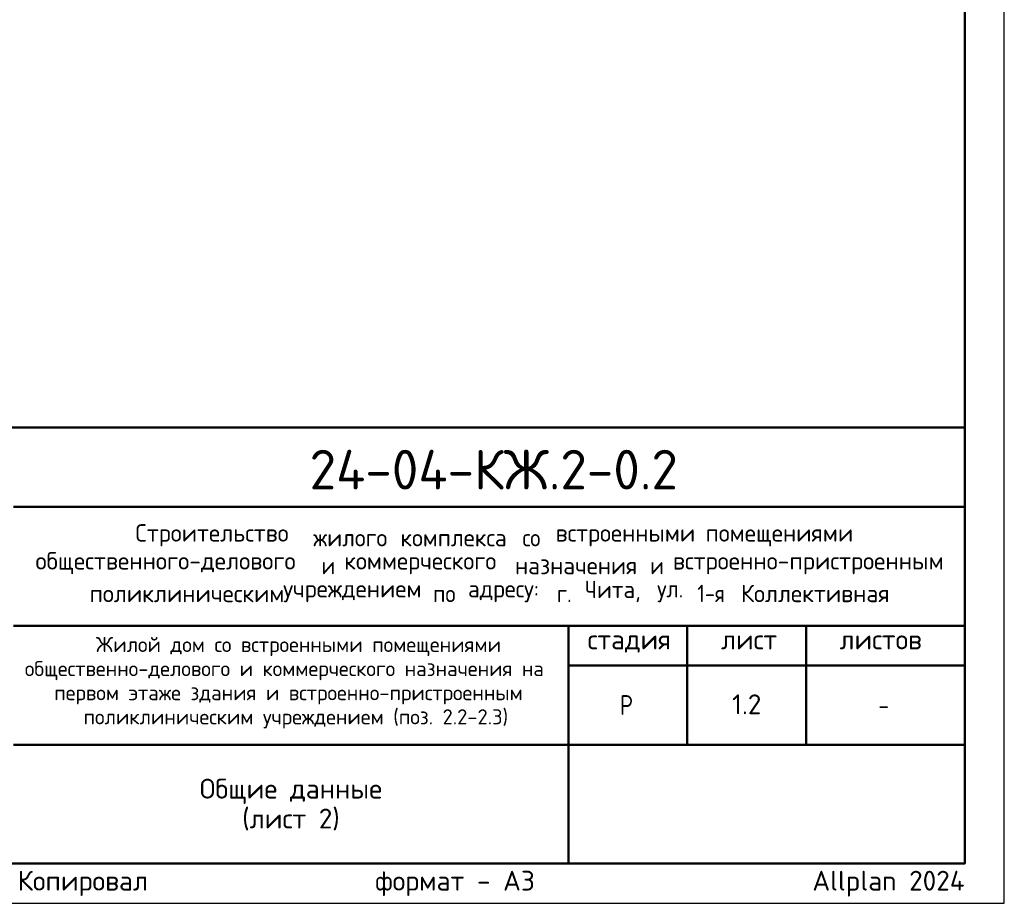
# Model space of a CAD drawing. Header units: millimetres. Extents: x -51706 to 51293, y -1638 to 38144.
# Tile 4 of 5: x 35493 to 50400, y 0 to 13373. Entities that reach past the tile are written whole.
import ezdxf

# ---------------------------------------------------------------- set-up
doc = ezdxf.new("R2010")
doc.units = ezdxf.units.MM
doc.layers.add('Standard', color=7, linetype='Continuous', lineweight=25)
doc.layers.add('Надписи', color=7, linetype='Continuous', lineweight=25)
doc.styles.add('ARIAL', font='arial.ttf')
doc.styles.add('ISOCPEUR', font='txt')

msp = doc.modelspace()

# ---------------------------------------------------------------- linework, layer by layer
at = {"layer": 'Standard', "color": 7, "linetype": 'Continuous', "lineweight": 50, "transparency": 33554687}
for p, q in [((27600, 7200), (49800, 7200)), ((35400, 6000), (49800, 6000)), ((35400, 4200), (49800, 4200)), ((43800, 2400), (43800, 4200)), ((45600, 2400), (45600, 4200)), ((47400, 2400), (47400, 4200)), ((43800, 3600), (49800, 3600)), ((35400, 2400), (49800, 2400)), ((43800, 600), (43800, 2400)), ((43800, 600), (43800, 2400))]:
    msp.add_line(p, q, dxfattribs=at)
at = {"layer": 'Standard', "color": 7, "linetype": 'Continuous', "lineweight": 25, "transparency": 33554687}
for p, q in [((49800, 600), (49800, 7200)), ((27600, 600), (49800, 600)), ((27600, 600), (49800, 600)), ((27600, 600), (49800, 600))]:
    msp.add_line(p, q, dxfattribs=at)
msp.add_lwpolyline([(0, 0), (50400, 0), (50400, 35640), (0, 35640), (0, 0)], close=True, dxfattribs=at)
msp.add_lwpolyline([(0, 0), (50400, 0), (50400, 35640), (0, 35640), (0, 0)], close=True, dxfattribs=at)
at = {"layer": 'Standard', "color": 7, "linetype": 'Continuous', "lineweight": 50, "transparency": 33554687}
msp.add_lwpolyline([(2400, 35040), (49800, 35040), (49800, 600), (2400, 600), (2400, 35040)], close=True, dxfattribs=at)

# ---------------------------------------------------------------- texts
at = {"layer": 'Standard', "color": 7, "linetype": 'Continuous', "lineweight": 50, "transparency": 33554687, "insert": (39882, 6262), "char_height": 600, "width": 6049.91, "attachment_point": 7, "style": 'ISOCPEUR'}
msp.add_mtext('\\W0.98;24-04-КЖ.2-0.2', dxfattribs=at)
at = {"layer": 'Standard', "color": 7, "linetype": 'Continuous', "lineweight": 25, "transparency": 33554687, "attachment_point": 7, "style": 'ISOCPEUR'}
for s, insert, char_height, width in [('\\W0.98;Строительство ', (37245, 5402), 264, 2820.83), ('\\W0.96;жилого ', (39937, 5402), 264, 1446.12), ('\\W0.97;комплекса ', (41257, 5402), 264, 1975.29), ('\\W0.90;со ', (43105, 5402), 264, 620.97), ('\\W0.98;встроенными ', (43607, 5402), 264, 2398.16), ('\\W0.98;помещениями', (45877, 5402), 264, 2292.21), ('\\W0.99;общественного-делового ', (35733, 4980), 264, 4457.19), ('\\W0.87;и ', (40063, 4980), 264, 457.48), ('\\W0.98;коммерческого ', (40406, 4980), 264, 2714.91), ('\\W0.97;назначения ', (42993, 4980), 264, 2173.24), ('\\W0.87;и ', (45039, 4980), 264, 457.46), ('\\W0.99;встроенно-пристроенным', (45382, 4980), 264, 4298.92), ('\\W0.95;Чита, ', (44049, 4557), 264, 1221.07), ('\\W0.86;1-я ', (45752, 4557), 264, 773.52), ('\\W0.98;Коллективная', (46412, 4557), 264, 2450.61), ('\\W0.98;поликлиническим ', (36552, 4557), 264, 3058.06), ('\\W0.98;учреждением ', (39482, 4557), 264, 2397.9), ('\\W0.91;по ', (41752, 4557), 264, 647.69), ('\\W0.96;адресу: ', (42280, 4557), 264, 1472.67), ('\\W0.89;г. ', (43627, 4557), 264, 539.49), ('\\W0.92;ул. ', (45145, 4557), 264, 728.23), ('\\W0.99;стадия    лист     листов', (44091, 3795), 300, 5247.11), ('\\W0.80;Р', (44580, 2850), 300, 359.84), ('\\W0.78;-', (48495, 2850), 300, 326.39)]:
    msp.add_mtext(s, dxfattribs=dict(at, insert=insert, char_height=char_height, width=width))
at = {"layer": 'Standard', "color": 7, "linetype": 'Continuous', "lineweight": 18, "transparency": 33554687, "char_height": 228, "attachment_point": 7, "style": 'ISOCPEUR'}
for s, insert, width in [('\\W0.99;Жилой дом со встроенными помещениями', (36647, 3741), 6015.25), ('\\W0.99;общественно-делового и коммерческого назначения на', (35570, 3376), 8168.16), ('\\W0.99;первом этаже здания и встроенно-пристроенным', (36015, 3011), 7279.77), ('\\W0.99;поликлиническим учреждением (поз. 2.2-2.3)', (36459, 2646), 6390.3)]:
    msp.add_mtext(s, dxfattribs=dict(at, insert=insert, width=width))
at = {"layer": 'Standard', "color": 7, "linetype": 'Continuous', "lineweight": 25, "transparency": 33554687, "insert": (39600, 1885), "char_height": 300, "width": 2804.77, "attachment_point": 2, "line_spacing_factor": 0.903614, "style": 'ARIAL'}
msp.add_mtext('\\A1;{\\fISOCPEUR|i0|b0;\\H300.000000;\\W1.000000;\\C7;Общие данные}\\P{\\fISOCPEUR|i0|b0;\\H300.000000;\\W1.000000;\\C7;(лист 2)}\\P', dxfattribs=at)
at = {"layer": 'Standard', "color": 8, "linetype": 'Continuous', "lineweight": 13, "transparency": 33554687, "insert": (49800, 297), "char_height": 300, "width": 14099.36, "attachment_point": 6, "style": 'ISOCPEUR'}
msp.add_mtext('\\A1;{\\fISOCPEUR|i0|b0;\\H300.000000;\\W1.000000;\\C8;Копировал                  формат - А3                      Allplan 2024}\\P', dxfattribs=at)
at = {"layer": 'Надписи', "color": 7, "linetype": 'Continuous', "lineweight": 13, "transparency": 33554687, "insert": (46500, 3012), "char_height": 300, "width": 568.42, "attachment_point": 5, "style": 'ISOCPEUR'}
msp.add_mtext('\\A1;{\\fISOCPEUR|i0|b0;\\H300.000000;\\W1.000000;\\C7;1.2}\\P', dxfattribs=at)

doc.saveas('drawing.dxf')
